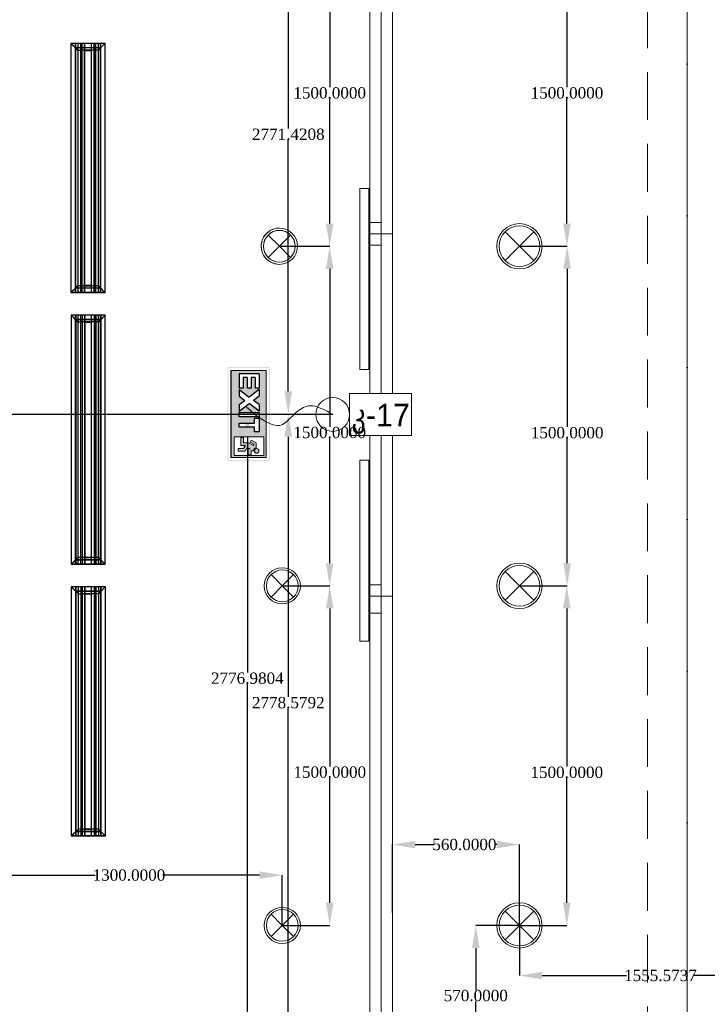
# Model space of a CAD drawing. Header units: inches. Extents: x -78787 to 29484, y -9517 to 23232.
# Tile 230 of 256: x 23384 to 26420, y 40 to 4389. Entities that reach past the tile are written whole.
import ezdxf
from ezdxf.enums import TextEntityAlignment as Align

# ---------------------------------------------------------------- set-up
doc = ezdxf.new("R2010")
doc.units = ezdxf.units.IN
doc.header["$MEASUREMENT"] = 0
doc.set_wipeout_variables(frame=1)
doc.linetypes.add('Dot & Dashed', pattern=[670.277762, 317.5, -176.388889, 0, -176.388874])
doc.linetypes.add('Hidden', pattern=[317.5, 211.666667, -105.833333])
for name, color, linetype in [('- ავარიული განათება', 7, 'Continuous'), ('- განათება', 7, 'Continuous'), ('- მექანიკური ნაწილი', 7, 'Continuous'), ('- საშტეფცელო როზეტები', 7, 'Continuous'), ('Edges', 7, 'Continuous'), ('Structural - Bearing', 7, 'Continuous'), ('Structural - Grid', 7, 'Continuous')]:
    doc.layers.add(name, color=color, linetype=linetype)
for name, color, linetype, lineweight in [('Archicad Windows_Pen_No__1', 7, 'Continuous', 13), ('New_Annotation - Text_Pen_No__20', 1, 'Continuous', 0), ('New_Archicad Doors_Pen_No__1', 7, 'Continuous', 13), ('New_Interior - Lamp_Pen_No__20', 1, 'Continuous', 0)]:
    doc.layers.add(name, color=color, linetype=linetype, lineweight=lineweight)
for name, color, linetype, lineweight, true_color in [('New_Interior - Lamp_Pen_No__77', 7, 'Continuous', 20, 0xffeb28), ('Structural - Bearing_Pen_No__102', 7, 'Continuous', 13, 0xcccccc), ('Structural - Grid_Pen_No__81', 7, 'Continuous', 20, 0x6a6a6a)]:
    doc.layers.add(name, color=color, linetype=linetype, lineweight=lineweight, true_color=true_color)
doc.styles.add('GENERATED_STYLE_2', font='txt')
doc.styles.get("Standard").update_dxf_attribs({"font": 'arial.ttf'})
doc.dimstyles.get("Standard").update_dxf_attribs({"dimtxt": 0.18, "dimasz": 0.18, "dimexe": 0.18, "dimexo": 0.0625, "dimgap": 0.09, "dimtad": 0, "dimtih": 1, "dimtoh": 1, "dimdec": 4, "dimzin": 0, "dimdsep": 46, "dimtxsty": 'Standard', "dimcen": 0.09, "dimadec": 0, "dimazin": 0, "dimtfac": 1, "dimtdec": 4, "dimtofl": 0, "dimtmove": 0, "dimatfit": 3, "dimfxl": 1, "dimtolj": 1, "dimtzin": 0, "dimarcsym": 0})

# ---------------------------------------------------------------- blocks, each defined once
blk = doc.blocks.new('Window_5')
at = {"layer": 'Archicad Windows_Pen_No__1', "color": 7, "linetype": 'Continuous', "lineweight": 13}
for p, q in [((-1012.5, 0), (1012.5, 0)), ((-1012.5, 0), (-937.5, 0)), ((-1012.5, 0), (-1012.5, -50)), ((-1012.5, 0), (-1012.5, -50)), ((-937.5, 0), (-937.5, -50)), ((-937.5, 0), (937.5, 0)), ((937.5, -50), (937.5, 0)), ((937.5, 0), (1012.5, 0)), ((1012.5, 0), (1012.5, -50)), ((1012.5, 0), (1012.5, -50)), ((-937.5, -50), (-1012.5, -50)), ((-1012.5, -50), (-1012.5, -100)), ((937.5, -50), (-937.5, -50)), ((1012.5, -50), (937.5, -50)), ((1012.5, -50), (1012.5, -100)), ((-1012.5, -100), (1012.5, -100))]:
    blk.add_line(p, q, dxfattribs=at)
blk = doc.blocks.new('Window_6')
at = {"layer": 'Archicad Windows_Pen_No__1', "color": 7, "linetype": 'Continuous', "lineweight": 13}
for p, q in [((-1012.5, 0), (1012.5, 0)), ((-1012.5, 0), (-962.5, 0)), ((-1012.5, 0), (-1012.5, -50)), ((-1012.5, 0), (-1012.5, -50)), ((-962.5, 0), (-962.5, -50)), ((-962.5, 0), (962.5, 0)), ((962.5, -50), (962.5, 0)), ((962.5, 0), (1012.5, 0)), ((1012.5, 0), (1012.5, -50)), ((1012.5, 0), (1012.5, -50)), ((-962.5, -50), (-1012.5, -50)), ((-1012.5, -50), (-1012.5, -100)), ((962.5, -50), (-962.5, -50)), ((1012.5, -50), (962.5, -50)), ((1012.5, -50), (1012.5, -100)), ((-1012.5, -100), (1012.5, -100))]:
    blk.add_line(p, q, dxfattribs=at)
blk = doc.blocks.new('Window_7')
at = {"layer": 'Archicad Windows_Pen_No__1', "color": 7, "linetype": 'Continuous', "lineweight": 13}
for p, q in [((-800, 0), (800, 0)), ((-800, 0), (-750, 0)), ((-800, 0), (-800, -50)), ((-800, 0), (-800, -50)), ((-750, 0), (-750, -50)), ((-750, 0), (750, 0)), ((750, -50), (750, 0)), ((750, 0), (800, 0)), ((800, 0), (800, -50)), ((800, 0), (800, -50)), ((-750, -50), (-800, -50)), ((-800, -50), (-800, -100)), ((750, -50), (-750, -50)), ((800, -50), (750, -50)), ((800, -50), (800, -100)), ((-800, -100), (800, -100))]:
    blk.add_line(p, q, dxfattribs=at)
blk = doc.blocks.new('Exterior Double Sliding Door')
at = {"layer": 'New_Archicad Doors_Pen_No__1', "color": 7, "linetype": 'Continuous', "lineweight": 13}
for p, q in [((-200, 45), (-1000, 45)), ((-1000, 45), (-1000, 5)), ((-200, 5), (-200, 45)), ((200, 45), (1000, 45)), ((200, 5), (200, 45)), ((1000, 45), (1000, 5)), ((-1000, 5), (-200, 5)), ((-800, 0), (-800, -100)), ((1000, 5), (200, 5)), ((800, 0), (800, -100))]:
    blk.add_line(p, q, dxfattribs=at)
blk = doc.blocks.new('Wall_9', base_point=(-409.4, 20838))
at = {"layer": 'Archicad Windows_Pen_No__1', "color": 7, "linetype": 'Continuous', "lineweight": 13, "zscale": 1000, "rotation": 90}
for name, p in [('Window_6', (-409.4, 25475.5)), ('Window_7', (-409.4, 23663)), ('Window_5', (-409.4, 21850.5))]:
    blk.add_blockref(name, p, dxfattribs=at)
at = {"layer": 'New_Archicad Doors_Pen_No__1', "color": 7, "linetype": 'Continuous', "lineweight": 13, "zscale": 1000, "rotation": 90}
blk.add_blockref('Exterior Double Sliding Door', (-409.4, 23663), dxfattribs=at)
blk = doc.blocks.new('Standard grid marker_2')
at = {"layer": 'Structural - Grid_Pen_No__81', "color": 251, "linetype": 'Continuous', "lineweight": 20, "true_color": 0x6a6a6a}
blk.add_line((1000, 0), (27734.9, 0), dxfattribs=at)
at = {"layer": 'Structural - Grid_Pen_No__81', "color": 251, "lineweight": 20, "true_color": 0x6a6a6a, "style": 'GENERATED_STYLE_2'}
for tag, p in [('AC_MarkerText_1_0', (-1.5, -46.7)), ('AC_MarkerText_1_1', (28933.4, -46.7))]:
    blk.add_attdef(tag, text='', height=100, rotation=270, dxfattribs=at).set_placement(p, align=Align.TOP_CENTER)
blk = doc.blocks.new('Beam_1', base_point=(991.2, 14663))
at = {"layer": 'Structural - Bearing_Pen_No__102', "color": 254, "linetype": 'Dot & Dashed', "lineweight": 13, "true_color": 0xcccccc}
blk.add_line((991.2, 14663), (991.2, 39096.2), dxfattribs=at)
at = {"layer": 'Structural - Bearing_Pen_No__102', "color": 254, "linetype": 'Hidden', "lineweight": 13, "true_color": 0xcccccc}
blk.add_line((816.2, 20838), (816.2, 26488), dxfattribs=at)
blk = doc.blocks.new('pirdapiti miyvanis werttili')
at = {"layer": '- საშტეფცელო როზეტები', "color": 5, "lineweight": 0}
blk.add_circle((0, 0), 74.6, dxfattribs=at)
blk.add_open_spline([(0, 0), (-20.2, -34.9), (-49.1, -90.2), (-22.6, -153.9), (36.4, -203.3), (62.8, -250.1), (10.3, -335.9), (-32.2, -380)], degree=3, dxfattribs=at)
blk = doc.blocks.new('Recessed Spot')
at = {"layer": 'New_Interior - Lamp_Pen_No__77', "color": 2, "linetype": 'Continuous', "lineweight": 20, "true_color": 0xffeb28}
for q in [(-49.5, 49.5), (49.5, 49.5), (-49.5, -49.5), (49.5, -49.5)]:
    blk.add_line((0, 0), q, dxfattribs=at)
at = {"layer": 'New_Interior - Lamp_Pen_No__77', "color": 2, "linetype": 'Continuous', "lineweight": 20, "true_color": 0xffeb28, "flags": 128}
blk.add_lwpolyline([(80, 0, 1), (-80, 0, 1)], format="xyb", close=True, dxfattribs=at)
at = {"layer": 'New_Interior - Lamp_Pen_No__77', "color": 2, "linetype": 'Continuous', "lineweight": 20, "true_color": 0xffeb28}
blk.add_circle((0, 0), 70, dxfattribs=at)
blk = doc.blocks.new('Recessed Spot_2')
at = {"layer": 'New_Interior - Lamp_Pen_No__20', "color": 1, "linetype": 'Continuous', "lineweight": 0}
for q in [(-63.6, 63.6), (63.6, 63.6), (-63.6, -63.6), (63.6, -63.6)]:
    blk.add_line((0, 0), q, dxfattribs=at)
at = {"layer": 'New_Interior - Lamp_Pen_No__20', "color": 1, "linetype": 'Continuous', "lineweight": 0, "flags": 128}
blk.add_lwpolyline([(100, 0, 1), (-100, 0, 1)], format="xyb", close=True, dxfattribs=at)
at = {"layer": 'New_Interior - Lamp_Pen_No__20', "color": 1, "linetype": 'Continuous', "lineweight": 0}
blk.add_circle((0, 0), 90, dxfattribs=at)
blk = doc.blocks.new('lineardiffplan')
blk.add_lwpolyline([(393.1, 274.9), (1492.8, 274.9), (1492.8, 124.4), (393.1, 124.4)], close=True)
at = {"layer": 'Edges'}
for p, q in [((392.8, 274.9), (392.8, 274.6)), ((393.1, 274.9), (392.8, 274.9)), ((422.8, 244.9), (392.8, 274.9)), ((392.8, 274.6), (392.9, 274.5)), ((392.9, 125.2), (392.9, 274.5)), ((412.4, 255), (392.9, 274.5)), ((393.1, 274.9), (393.2, 274.8)), ((393.2, 274.8), (412.7, 255.3)), ((1462.8, 244.9), (1492.8, 274.9)), ((1472.9, 255.3), (1492.4, 274.8)), ((1473.2, 254.9), (1492.8, 274.5)), ((1492.4, 274.8), (1492.5, 274.9)), ((1492.8, 274.9), (1492.5, 274.9)), ((1492.8, 274.5), (1492.8, 274.9)), ((1492.8, 274.5), (1492.8, 274.5)), ((1492.8, 125.4), (1492.8, 274.5)), ((1492.8, 255.3), (392.9, 255.3)), ((392.9, 254.9), (1492.8, 254.9)), ((392.9, 244.9), (1492.8, 244.9)), ((392.9, 233.2), (1492.8, 233.2)), ((392.9, 233), (1492.8, 233)), ((392.9, 226.8), (1492.8, 226.8)), ((392.9, 226.5), (1492.8, 226.5)), ((412.4, 144.7), (412.4, 255)), ((412.8, 254.6), (412.4, 255)), ((412.7, 255.3), (413.1, 254.9)), ((412.8, 145.1), (412.8, 254.6)), ((412.8, 254.6), (422.8, 244.6)), ((413.1, 254.9), (423.1, 244.9)), ((422.8, 244.6), (422.8, 244.9)), ((422.8, 244.9), (423.1, 244.9)), ((422.8, 244.6), (422.8, 244.6)), ((422.8, 244.6), (422.8, 233.2)), ((422.8, 233), (422.8, 233.2)), ((422.8, 226.8), (422.8, 233)), ((422.8, 226.5), (422.8, 226.8)), ((422.8, 214.9), (422.8, 226.5)), ((423.1, 244.9), (423.1, 244.9)), ((1472.5, 254.9), (1462.5, 244.9)), ((1462.5, 244.9), (1462.5, 244.9)), ((1462.5, 244.9), (1462.8, 244.9)), ((1462.8, 244.9), (1462.9, 244.6)), ((1462.8, 244.5), (1462.9, 244.6)), ((1462.8, 233.2), (1462.8, 244.5)), ((1462.8, 233), (1462.8, 233.2)), ((1462.8, 226.8), (1462.8, 233)), ((1462.8, 226.5), (1462.8, 226.8)), ((1462.8, 214.9), (1462.8, 226.5)), ((1462.9, 244.6), (1472.8, 254.5)), ((1472.9, 255.3), (1472.5, 254.9)), ((1472.8, 254.5), (1473.2, 254.9)), ((1472.8, 254.5), (1472.8, 145.3)), ((1473.2, 144.9), (1473.2, 254.9)), ((392.9, 214.9), (1492.8, 214.9)), ((1492.8, 214.8), (392.9, 214.8)), ((1492.8, 184.9), (392.9, 184.9)), ((422.4, 214.9), (422.3, 214.9)), ((422.4, 184.9), (422.3, 184.9)), ((422.8, 214.9), (422.4, 214.9)), ((422.8, 184.9), (422.4, 184.9)), ((422.8, 184.9), (422.8, 214.9)), ((423.2, 214.9), (422.8, 214.9)), ((423.2, 214.8), (422.8, 214.9)), ((422.8, 184.9), (423.2, 184.9)), ((422.8, 173.2), (422.8, 184.9)), ((423.2, 214.8), (423.2, 214.9)), ((423.2, 214.8), (423.2, 184.9)), ((1462.8, 214.9), (1462.4, 214.9)), ((1462.4, 214.9), (1462.4, 214.8)), ((1462.8, 214.9), (1462.4, 214.8)), ((1462.4, 184.9), (1462.4, 214.8)), ((1462.4, 184.9), (1462.8, 184.9)), ((1462.8, 214.9), (1462.8, 184.9)), ((1462.8, 214.9), (1463.2, 214.9)), ((1462.8, 173.2), (1462.8, 184.9)), ((1463.2, 184.9), (1462.8, 184.9)), ((1463.2, 214.9), (1463.3, 214.9)), ((1463.2, 184.9), (1463.3, 184.9)), ((392.8, 124.9), (422.8, 154.9)), ((392.9, 173.2), (1492.8, 173.2)), ((392.9, 173), (1492.8, 173)), ((392.9, 166.8), (1492.8, 166.8)), ((392.9, 166.5), (1492.8, 166.5)), ((392.9, 154.9), (1492.8, 154.9)), ((1492.8, 144.9), (392.9, 144.9)), ((392.9, 125.2), (412.4, 144.7)), ((392.9, 144.5), (1492.8, 144.5)), ((412.7, 144.5), (393.2, 124.9)), ((412.8, 145.1), (412.4, 144.7)), ((412.7, 144.5), (413.1, 144.9)), ((412.8, 145.1), (422.8, 155.1)), ((423.1, 154.8), (413.1, 144.9)), ((422.8, 173), (422.8, 173.2)), ((422.8, 173), (422.8, 166.8)), ((422.8, 166.5), (422.8, 166.8)), ((422.8, 155.1), (422.8, 166.5)), ((422.8, 154.9), (422.8, 155.1)), ((422.8, 155.1), (422.8, 155.1)), ((423.1, 154.8), (422.8, 154.9)), ((423.1, 154.8), (423.1, 154.9)), ((1462.5, 154.8), (1462.4, 154.9)), ((1462.8, 154.9), (1462.5, 154.8)), ((1462.5, 154.8), (1472.4, 144.9)), ((1462.8, 173), (1462.8, 173.2)), ((1462.8, 166.8), (1462.8, 173)), ((1462.8, 166.5), (1462.8, 166.8)), ((1462.8, 155.3), (1462.8, 166.5)), ((1462.9, 155.2), (1462.8, 155.3)), ((1462.9, 155.2), (1462.8, 154.9)), ((1462.8, 154.9), (1492.8, 124.9)), ((1472.8, 145.3), (1462.9, 155.2)), ((1472.4, 144.9), (1472.8, 144.5)), ((1473.2, 144.9), (1472.8, 145.3)), ((1472.8, 144.5), (1492.4, 124.9)), ((1473.2, 144.9), (1492.8, 125.4)), ((392.9, 125.2), (392.8, 125.1)), ((392.8, 125.1), (392.8, 124.9)), ((392.8, 124.9), (393.1, 124.9)), ((393.2, 124.9), (393.1, 124.9)), ((1492.4, 124.9), (1492.8, 124.9)), ((1492.4, 124.9), (1492.4, 124.9)), ((1492.8, 125.3), (1492.8, 125.4)), ((1492.8, 124.9), (1492.8, 125.3))]:
    blk.add_line(p, q, dxfattribs=at)
blk = doc.blocks.new('*D761')
at = {"layer": '- განათება', "color": 0, "lineweight": -2, "transparency": 16777216}
for p, q in [((23243.2, 388.4), (23243.2, 610.7)), ((23343.2, 610.5), (23716.7, 610.5)), ((24443.2, 610.5), (24016, 610.5)), ((24543.2, 388.4), (24543.2, 610.7))]:
    blk.add_line(p, q, dxfattribs=at)
at = {"layer": '- განათება', "color": 0, "transparency": 16777216}
for points in [[(23343.2, 627.2), (23343.2, 593.8), (23243.2, 610.5)], [(24443.2, 627.2), (24443.2, 593.8), (24543.2, 610.5)]]:
    blk.add_solid(points, dxfattribs=at)
at = {"layer": 'Defpoints', "color": 0, "transparency": 16777216}
for p in [(24543.2, 610.5), (23243.2, 388.4), (24543.2, 388.4)]:
    blk.add_point(p, dxfattribs=at)
at = {"layer": '- განათება', "color": 0, "transparency": 16777216, "insert": (23866.4, 610.5), "char_height": 50, "attachment_point": 5}
blk.add_mtext('\\A1;{\\fSylfaen|b0|i0|c0|p18;1300.0000}', dxfattribs=at)
blk = doc.blocks.new('*D762')
at = {"layer": '- განათება', "color": 0, "lineweight": -2, "transparency": 16777216}
for p, q in [((24543.3, 1888.4), (24753, 1888.4)), ((24752.9, 1788.4), (24752.9, 1090.9)), ((24752.9, 488.4), (24752.9, 1039.6)), ((24543.3, 388.4), (24753, 388.4))]:
    blk.add_line(p, q, dxfattribs=at)
at = {"layer": '- განათება', "color": 0, "transparency": 16777216}
for points in [[(24736.2, 1788.4), (24769.5, 1788.4), (24752.9, 1888.4)], [(24736.2, 488.4), (24769.5, 488.4), (24752.9, 388.4)]]:
    blk.add_solid(points, dxfattribs=at)
at = {"layer": 'Defpoints', "color": 0, "transparency": 16777216}
for p in [(24543.2, 1888.4), (24543.2, 388.4), (24752.9, 388.4)]:
    blk.add_point(p, dxfattribs=at)
at = {"layer": '- განათება', "color": 0, "transparency": 16777216, "insert": (24752.9, 1065.2), "char_height": 50, "attachment_point": 5}
blk.add_mtext('\\A1;{\\fSylfaen|b0|i0|c0|p18;1500.0000}', dxfattribs=at)
blk = doc.blocks.new('*D764')
at = {"layer": '- განათება', "color": 0, "lineweight": -2, "transparency": 16777216}
for p, q in [((24543.3, 3388.4), (24752.9, 3388.4)), ((24752.7, 3288.4), (24752.7, 2590.8)), ((24752.7, 1988.4), (24752.7, 2539.5)), ((24543.3, 1888.4), (24752.9, 1888.4))]:
    blk.add_line(p, q, dxfattribs=at)
at = {"layer": '- განათება', "color": 0, "transparency": 16777216}
for points in [[(24736, 3288.4), (24769.3, 3288.4), (24752.7, 3388.4)], [(24736, 1988.4), (24769.3, 1988.4), (24752.7, 1888.4)]]:
    blk.add_solid(points, dxfattribs=at)
at = {"layer": 'Defpoints', "color": 0, "transparency": 16777216}
for p in [(24543.2, 3388.4), (24543.2, 1888.4), (24752.7, 1888.4)]:
    blk.add_point(p, dxfattribs=at)
at = {"layer": '- განათება', "color": 0, "transparency": 16777216, "insert": (24752.7, 2565.2), "char_height": 50, "attachment_point": 5}
blk.add_mtext('\\A1;{\\fSylfaen|b0|i0|c0|p18;1500.0000}', dxfattribs=at)
blk = doc.blocks.new('*D765')
at = {"layer": '- განათება', "color": 0, "lineweight": -2, "transparency": 16777216}
for p, q in [((24530.4, 4888.3), (24752.7, 4888.3)), ((24752.5, 4788.3), (24752.5, 4090.8)), ((24752.5, 3488.3), (24752.5, 4039.5)), ((24530.4, 3388.3), (24752.7, 3388.3))]:
    blk.add_line(p, q, dxfattribs=at)
at = {"layer": '- განათება', "color": 0, "transparency": 16777216}
for points in [[(24735.8, 4788.3), (24769.2, 4788.3), (24752.5, 4888.3)], [(24735.8, 3488.3), (24769.2, 3488.3), (24752.5, 3388.3)]]:
    blk.add_solid(points, dxfattribs=at)
at = {"layer": 'Defpoints', "color": 0, "transparency": 16777216}
for p in [(24530.4, 4888.3), (24530.4, 3388.3), (24752.5, 3388.3)]:
    blk.add_point(p, dxfattribs=at)
at = {"layer": '- განათება', "color": 0, "transparency": 16777216, "insert": (24752.5, 4065.2), "char_height": 50, "attachment_point": 5}
blk.add_mtext('\\A1;{\\fSylfaen|b0|i0|c0|p18;1500.0000}', dxfattribs=at)
blk = doc.blocks.new('*D768')
at = {"layer": '- განათება', "color": 0, "lineweight": -2, "transparency": 16777216}
for p, q in [((25590.4, 388.3), (25590.4, 166.9)), ((27145.9, 388.3), (27145.9, 166.9)), ((25690.4, 167.1), (26063, 167.1)), ((27045.9, 167.1), (26362.2, 167.1))]:
    blk.add_line(p, q, dxfattribs=at)
at = {"layer": '- განათება', "color": 0, "transparency": 16777216}
for points in [[(25690.4, 183.8), (25690.4, 150.4), (25590.4, 167.1)], [(27045.9, 183.8), (27045.9, 150.4), (27145.9, 167.1)]]:
    blk.add_solid(points, dxfattribs=at)
at = {"layer": 'Defpoints', "color": 0, "transparency": 16777216}
for p in [(25590.4, 388.4), (27145.9, 388.4), (27145.9, 167.1)]:
    blk.add_point(p, dxfattribs=at)
at = {"layer": '- განათება', "color": 0, "transparency": 16777216, "insert": (26212.6, 167.1), "char_height": 50, "attachment_point": 5}
blk.add_mtext('\\A1;{\\fSylfaen|b0|i0|c0|p18;1555.5737}', dxfattribs=at)
blk = doc.blocks.new('*D1093')
at = {"layer": '- განათება', "color": 0, "lineweight": -2, "transparency": 16777216}
for p, q in [((25590.3, 388.4), (25397.3, 388.4)), ((25397.5, 288.4), (25397.5, 104.1)), ((25397.5, -81.6), (25397.5, 52.8)), ((25523.7, -181.6), (25397.3, -181.6))]:
    blk.add_line(p, q, dxfattribs=at)
at = {"layer": '- განათება', "color": 0, "transparency": 16777216}
for points in [[(25380.8, 288.4), (25414.2, 288.4), (25397.5, 388.4)], [(25380.8, -81.6), (25414.2, -81.6), (25397.5, -181.6)]]:
    blk.add_solid(points, dxfattribs=at)
at = {"layer": 'Defpoints', "color": 0, "transparency": 16777216}
for p in [(25397.5, 388.4), (25590.4, 388.4), (25523.8, -181.6)]:
    blk.add_point(p, dxfattribs=at)
at = {"layer": '- განათება', "color": 0, "transparency": 16777216, "insert": (25397.5, 78.4), "char_height": 50, "attachment_point": 5}
blk.add_mtext('\\A1;{\\fSylfaen|b0|i0|c0|p18;570.0000}', dxfattribs=at)
blk = doc.blocks.new('*D1094')
at = {"layer": '- განათება', "color": 0, "lineweight": -2, "transparency": 16777216}
for p, q in [((25030.4, 446.1), (25030.4, 745.7)), ((25130.4, 745.5), (25213.1, 745.5)), ((25490.4, 745.5), (25481.5, 745.5)), ((25590.4, 388.4), (25590.4, 745.7))]:
    blk.add_line(p, q, dxfattribs=at)
at = {"layer": '- განათება', "color": 0, "transparency": 16777216}
for points in [[(25130.4, 762.2), (25130.4, 728.8), (25030.4, 745.5)], [(25490.4, 762.2), (25490.4, 728.8), (25590.4, 745.5)]]:
    blk.add_solid(points, dxfattribs=at)
at = {"layer": 'Defpoints', "color": 0, "transparency": 16777216}
for p in [(25590.4, 745.5), (25030.4, 446), (25590.4, 388.4)]:
    blk.add_point(p, dxfattribs=at)
at = {"layer": '- განათება', "color": 0, "transparency": 16777216, "insert": (25347.3, 745.5), "char_height": 50, "attachment_point": 5}
blk.add_mtext('\\A1;{\\fSylfaen|b0|i0|c0|p18;560.0000}', dxfattribs=at)
blk = doc.blocks.new('*D1095')
at = {"layer": '- განათება', "color": 0, "lineweight": -2, "transparency": 16777216}
for p, q in [((25590.4, 1888.4), (25799.3, 1888.4)), ((25799.1, 1788.4), (25799.1, 1090)), ((25799.1, 488.4), (25799.1, 1038.7)), ((25590.4, 388.4), (25799.3, 388.4))]:
    blk.add_line(p, q, dxfattribs=at)
at = {"layer": '- განათება', "color": 0, "transparency": 16777216}
for points in [[(25782.4, 1788.4), (25815.8, 1788.4), (25799.1, 1888.4)], [(25782.4, 488.4), (25815.8, 488.4), (25799.1, 388.4)]]:
    blk.add_solid(points, dxfattribs=at)
at = {"layer": 'Defpoints', "color": 0, "transparency": 16777216}
for p in [(25590.4, 1888.4), (25590.4, 388.4), (25799.1, 388.4)]:
    blk.add_point(p, dxfattribs=at)
at = {"layer": '- განათება', "color": 0, "transparency": 16777216, "insert": (25799.1, 1064.3), "char_height": 50, "attachment_point": 5}
blk.add_mtext('\\A1;{\\fSylfaen|b0|i0|c0|p18;1500.0000}', dxfattribs=at)
blk = doc.blocks.new('*D1096')
at = {"layer": '- განათება', "color": 0, "lineweight": -2, "transparency": 16777216}
for p, q in [((25590.4, 3388.4), (25801.1, 3388.4)), ((25800.9, 3288.4), (25800.9, 2590)), ((25800.9, 1988.4), (25800.9, 2538.7)), ((25590.4, 1888.4), (25801.1, 1888.4))]:
    blk.add_line(p, q, dxfattribs=at)
at = {"layer": '- განათება', "color": 0, "transparency": 16777216}
for points in [[(25784.2, 3288.4), (25817.5, 3288.4), (25800.9, 3388.4)], [(25784.2, 1988.4), (25817.5, 1988.4), (25800.9, 1888.4)]]:
    blk.add_solid(points, dxfattribs=at)
at = {"layer": 'Defpoints', "color": 0, "transparency": 16777216}
for p in [(25590.4, 3388.4), (25590.4, 1888.4), (25800.9, 1888.4)]:
    blk.add_point(p, dxfattribs=at)
at = {"layer": '- განათება', "color": 0, "transparency": 16777216, "insert": (25800.9, 2564.3), "char_height": 50, "attachment_point": 5}
blk.add_mtext('\\A1;{\\fSylfaen|b0|i0|c0|p18;1500.0000}', dxfattribs=at)
blk = doc.blocks.new('*D1097')
at = {"layer": '- განათება', "color": 0, "lineweight": -2, "transparency": 16777216}
for p, q in [((25590.4, 4888.4), (25800.2, 4888.4)), ((25800, 4788.4), (25800, 4090.9)), ((25800, 3488.4), (25800, 4039.6)), ((25590.4, 3388.4), (25800.2, 3388.4))]:
    blk.add_line(p, q, dxfattribs=at)
at = {"layer": '- განათება', "color": 0, "transparency": 16777216}
for points in [[(25783.3, 4788.4), (25816.7, 4788.4), (25800, 4888.4)], [(25783.3, 3488.4), (25816.7, 3488.4), (25800, 3388.4)]]:
    blk.add_solid(points, dxfattribs=at)
at = {"layer": 'Defpoints', "color": 0, "transparency": 16777216}
for p in [(25590.4, 4888.4), (25590.4, 3388.4), (25800, 3388.4)]:
    blk.add_point(p, dxfattribs=at)
at = {"layer": '- განათება', "color": 0, "transparency": 16777216, "insert": (25800, 4065.2), "char_height": 50, "attachment_point": 5}
blk.add_mtext('\\A1;{\\fSylfaen|b0|i0|c0|p18;1500.0000}', dxfattribs=at)
blk = doc.blocks.new('*D1240')
at = {"layer": '- საშტეფცელო როზეტები', "color": 0, "lineweight": -2, "transparency": 16777216}
for p, q in [((24765.9, 2645.3), (24388.9, 2645.3)), ((24389.1, 2545.3), (24389.1, 1505.7)), ((24389.1, -31.6), (24389.1, 1454.3)), ((24764.6, -131.6), (24388.9, -131.6))]:
    blk.add_line(p, q, dxfattribs=at)
at = {"layer": '- საშტეფცელო როზეტები', "color": 0, "transparency": 16777216}
for points in [[(24372.4, 2545.3), (24405.8, 2545.3), (24389.1, 2645.3)], [(24372.4, -31.6), (24405.8, -31.6), (24389.1, -131.6)]]:
    blk.add_solid(points, dxfattribs=at)
at = {"layer": 'Defpoints', "color": 0, "transparency": 16777216}
for p in [(24389.1, 2645.3), (24765.9, 2645.3), (24764.6, -131.6)]:
    blk.add_point(p, dxfattribs=at)
at = {"layer": '- საშტეფცელო როზეტები', "color": 0, "transparency": 16777216, "insert": (24389.1, 1480), "char_height": 50, "attachment_point": 5}
blk.add_mtext('\\A1;{\\fSylfaen|b0|i0|c0|p18;2776.9804}', dxfattribs=at)
blk = doc.blocks.new('AVARIULI GANATEBA')
at = {"layer": '- განათება', "color": 3, "linetype": 'Continuous', "lineweight": 20}
for q in [(-49.5, 49.5), (49.5, 49.5), (-49.5, -49.5), (49.5, -49.5)]:
    blk.add_line((0, 0), q, dxfattribs=at)
for major_axis, start_param, end_param in [((56.6, 56.6), 0.785398, 3.926991), ((-49.5, 49.5), 2.356194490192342, 8.639379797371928), ((56.6, 56.6), 3.926991, 7.068583)]:
    blk.add_ellipse((0, 0), major_axis=major_axis, ratio=1, start_param=start_param, end_param=end_param, dxfattribs=at)
blk = doc.blocks.new('საევაკუაციო მანიშნებელი გასასვლელი')
at = {"linetype": 'Continuous', "lineweight": 35}
h = blk.add_hatch(color=7, dxfattribs=at)
h.paths.add_polyline_path([(9307, 3801), (10271, 3801), (10271, 4232), (9307, 4232)])
h.paths.add_polyline_path([(10265, 3808), (9314, 3808), (9314, 4226), (10265, 4226)], flags=0)
h = blk.add_hatch(color=3)
h.dxf.hatch_style = 1
h.paths.add_polyline_path([(9341, 4198), (9341, 3834), (10237, 3834), (10237, 4198)])
h.paths.add_polyline_path([(9692, 4124), (9759, 4124), (9681, 4022), (9759, 3920), (9692, 3920), (9648, 3978), (9604, 3920), (9536, 3920), (9614, 4022), (9536, 4124), (9604, 4124), (9648, 4066)], flags=16)
h.paths.add_polyline_path([(9774, 4124), (9817, 4124), (9817, 3920), (9774, 3920)], flags=16)
h.paths.add_polyline_path([(9522, 4124), (9522, 4083), (9412, 4083), (9412, 4042), (9522, 4042), (9522, 4002), (9412, 4002), (9412, 3961), (9522, 3961), (9522, 3920), (9374, 3920), (9374, 4124)], flags=16)
h.paths.add_polyline_path([(9832, 4124), (9972, 4124), (9972, 4079), (9923, 4079), (9923, 3920), (9881, 3920), (9881, 4079), (9832, 4079)], flags=16)
h.paths.add_polyline_path([(10023, 4174), (10215, 4174), (10215, 3867), (10023, 3867)], flags=16)
h.paths.add_polyline_path([(10057, 4045), (10085, 4094), (10138, 4094, 0.505536), (10169, 4072), (10169, 4043), (10210, 4043), (10210, 4014), (10148, 4014), (10148, 4034), (10133, 4003), (10171, 3980), (10171, 3909), (10143, 3909), (10143, 3964), (10113, 3985), (10113, 3938), (10030, 3938), (10030, 3965), (10085, 3965), (10085, 4015), (10113, 4068), (10100, 4072), (10079, 4032)], flags=0)
h.paths.add_polyline_path([(10144, 4100, -1), (10192, 4100, -1)], flags=0)
h = blk.add_hatch(color=3)
h.dxf.hatch_style = 1
h.paths.add_polyline_path([(10148, 4034), (10148, 4014), (10210, 4014), (10210, 4043), (10169, 4043), (10169, 4072, -0.505536), (10138, 4094), (10085, 4094), (10057, 4045), (10079, 4032), (10100, 4072), (10113, 4068), (10085, 4015), (10085, 3965), (10030, 3965), (10030, 3938), (10113, 3938), (10113, 3985), (10143, 3964), (10143, 3909), (10171, 3909), (10171, 3980), (10133, 4003)])
h.paths.add_polyline_path([(10192, 4100, 1), (10144, 4100, 1)])
at = {"color": 7, "linetype": 'Continuous', "lineweight": 13}
for p, q in [((10237, 4198), (9341, 4198)), ((9341, 4198), (9341, 3834)), ((10215, 4174), (10023, 4174)), ((10023, 4174), (10023, 3867)), ((10215, 3867), (10215, 4174)), ((10237, 3834), (10237, 4198)), ((10085, 4094), (10057, 4045)), ((10079, 4032), (10100, 4072)), ((10138, 4094), (10085, 4094)), ((10113, 4068), (10085, 4015)), ((10100, 4072), (10113, 4068)), ((10169, 4043), (10169, 4072)), ((10085, 3965), (10030, 3965)), ((10030, 3965), (10030, 3938)), ((10057, 4045), (10079, 4032)), ((10085, 4015), (10085, 3965)), ((10113, 3938), (10113, 3985)), ((10113, 3985), (10143, 3964)), ((10133, 4003), (10148, 4034)), ((10171, 3980), (10133, 4003)), ((10143, 3964), (10143, 3909)), ((10148, 4034), (10148, 4014)), ((10148, 4014), (10210, 4014)), ((10210, 4043), (10169, 4043)), ((10171, 3909), (10171, 3980)), ((10210, 4014), (10210, 4043)), ((10023, 3867), (10215, 3867)), ((10030, 3938), (10113, 3938)), ((10143, 3909), (10171, 3909))]:
    blk.add_line(p, q, dxfattribs=at)
at = {"color": 7}
for p, q in [((9374, 4124), (9374, 3920)), ((9374, 4124), (9522, 4124)), ((9412, 4083), (9522, 4083)), ((9412, 4083), (9412, 4042)), ((9522, 4124), (9522, 4083)), ((9536, 4124), (9604, 4124)), ((9536, 4124), (9614, 4022)), ((9604, 4124), (9648, 4066)), ((9692, 4124), (9648, 4066)), ((9759, 4124), (9681, 4022)), ((9692, 4124), (9759, 4124)), ((9774, 4124), (9817, 4124)), ((9774, 3920), (9774, 4124)), ((9817, 4124), (9817, 3920)), ((9832, 4079), (9832, 4124)), ((9832, 4124), (9972, 4124)), ((9881, 4079), (9832, 4079)), ((9881, 3920), (9881, 4079)), ((9972, 4079), (9923, 4079)), ((9923, 4079), (9923, 3920)), ((9972, 4124), (9972, 4079)), ((9412, 4042), (9522, 4042)), ((9412, 4002), (9522, 4002)), ((9412, 4002), (9412, 3961)), ((9412, 3961), (9522, 3961)), ((9522, 4042), (9522, 4002)), ((9522, 3961), (9522, 3920)), ((9536, 3920), (9614, 4022)), ((9604, 3920), (9648, 3978)), ((9692, 3920), (9648, 3978)), ((9759, 3920), (9681, 4022)), ((9374, 3920), (9522, 3920)), ((9536, 3920), (9604, 3920)), ((9692, 3920), (9759, 3920)), ((9817, 3920), (9774, 3920)), ((9923, 3920), (9881, 3920)), ((9341, 3834), (10237, 3834))]:
    blk.add_line(p, q, dxfattribs=at)
at = {"color": 7, "linetype": 'Continuous', "lineweight": 13}
for centre, start, end in [((10162, 4094), 181.7955, 289.0684), ((10168, 4100), 360, 180), ((10168, 4100), 180, 0)]:
    blk.add_arc(centre, 23.8, start, end, dxfattribs=at)
blk = doc.blocks.new('*D1355')
at = {"layer": '- ავარიული განათება', "color": 0, "lineweight": -2, "transparency": 16777216}
for p, q in [((24886.9, 5418.4), (24569.6, 5418.4)), ((24569.8, 5318.4), (24569.8, 3908)), ((24569.8, 2746.9), (24569.8, 3856.7)), ((24314.2, 2646.9), (24569.9, 2646.9))]:
    blk.add_line(p, q, dxfattribs=at)
at = {"layer": '- ავარიული განათება', "color": 0, "transparency": 16777216}
for points in [[(24553.1, 5318.4), (24586.4, 5318.4), (24569.8, 5418.4)], [(24553.1, 2746.9), (24586.4, 2746.9), (24569.8, 2646.9)]]:
    blk.add_solid(points, dxfattribs=at)
at = {"layer": 'Defpoints', "color": 0, "transparency": 16777216}
for p in [(24887, 5418.4), (24314.1, 2646.9), (24569.8, 2646.9)]:
    blk.add_point(p, dxfattribs=at)
at = {"layer": '- ავარიული განათება', "color": 0, "transparency": 16777216, "insert": (24569.8, 3882.3), "char_height": 50, "attachment_point": 5}
blk.add_mtext('\\A1;{\\fSylfaen|b0|i0|c0|p18;2771.4208}', dxfattribs=at)
blk = doc.blocks.new('*D1356')
at = {"layer": '- ავარიული განათება', "color": 0, "lineweight": -2, "transparency": 16777216}
for p, q in [((24314.2, 2646.9), (24569.9, 2646.9)), ((24569.8, 2546.9), (24569.8, 1397.7)), ((24569.8, -31.6), (24569.8, 1346.4)), ((24693.6, -131.6), (24569.6, -131.6))]:
    blk.add_line(p, q, dxfattribs=at)
at = {"layer": '- ავარიული განათება', "color": 0, "transparency": 16777216}
for points in [[(24553.1, 2546.9), (24586.4, 2546.9), (24569.8, 2646.9)], [(24553.1, -31.6), (24586.4, -31.6), (24569.8, -131.6)]]:
    blk.add_solid(points, dxfattribs=at)
at = {"layer": 'Defpoints', "color": 0, "transparency": 16777216}
for p in [(24314.1, 2646.9), (24569.8, -131.6), (24693.6, -131.6)]:
    blk.add_point(p, dxfattribs=at)
at = {"layer": '- ავარიული განათება', "color": 0, "transparency": 16777216, "insert": (24569.8, 1372.1), "char_height": 50, "attachment_point": 5}
blk.add_mtext('\\A1;{\\fSylfaen|b0|i0|c0|p18;2778.5792}', dxfattribs=at)

msp = doc.modelspace()

# ---------------------------------------------------------------- linework, layer by layer
at = {"layer": '- ავარიული განათება', "color": 3}
msp.add_lwpolyline([(19881.5, 2646.93437), (24314.10554, 2646.93437)], dxfattribs=at)

# ---------------------------------------------------------------- block references
at = {"layer": '- ავარიული განათება', "color": 5, "xscale": 0.4291533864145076, "yscale": 0.4291533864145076, "zscale": 0.4291533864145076, "rotation": 270}
msp.add_blockref('საევაკუაციო მანიშნებელი გასასვლელი', (22670.73741, 6847.98536), dxfattribs=at)
at = {"layer": '- განათება', "color": 1, "linetype": 'Continuous', "lineweight": 0, "zscale": 1000, "rotation": 270}
for p in [(25590.35778, 3388.35514), (25590.35778, 1888.35514), (25590.35778, 388.35514)]:
    msp.add_blockref('Recessed Spot_2', p, dxfattribs=at)
at = {"layer": '- განათება', "color": 1}
msp.add_blockref('AVARIULI GANATEBA', (24530.35778, 3388.29991), dxfattribs=at)
at = {"layer": '- განათება', "color": 2, "linetype": 'Continuous', "lineweight": 20, "true_color": 0xffeb28, "zscale": 1000}
for p in [(24530.35778, 3388.29991), (24543.22966, 1888.35514), (24543.22966, 388.35514)]:
    msp.add_blockref('Recessed Spot', p, dxfattribs=at)
at = {"layer": '- მექანიკური ნაწილი', "xscale": -1, "rotation": 90}
for p in [(23885.25532, 4676.64871), (23886.08106, 3476.61499), (23886.58589, 2276.5432)]:
    msp.add_blockref('lineardiffplan', p, dxfattribs=at)
at = {"layer": 'Structural - Bearing', "color": 254, "lineweight": 13, "true_color": 0xcccccc}
msp.add_blockref('Beam_1', (26330.93152, -6356.64486), dxfattribs=at)
at = {"layer": 'Structural - Bearing', "color": 7, "lineweight": 35}
msp.add_blockref('Wall_9', (24930.35778, -181.64486), dxfattribs=at)
at = {"layer": 'Structural - Grid', "color": 8, "linetype": 'Continuous', "lineweight": 15, "zscale": 1000, "rotation": 90}
msp.add_blockref('Standard grid marker_2', (26330.93152, -9316.57065), dxfattribs=at)

# ---------------------------------------------------------------- dimensions: what is measured, and where the dimension line sits
at = {"layer": '- ავარიული განათება', "color": 1}
dim = msp.add_linear_dim(base=(24569.762, -131.64486), p1=(24314.10554, 2646.93437), p2=(24693.63758, -131.64486), angle=270, text='{\\fSylfaen|b0|i0|c0|p18;<>}', dimstyle='Standard', override={"dimtxt": 50, "dimasz": 100}, dxfattribs=at)
dim.commit()
dim.dimension.update_dxf_attribs({"geometry": '*D1356', "text_midpoint": (24569.762, 1372.06283), "dimtype": 160})
at = {"layer": '- განათება', "color": 1}
for base, p1, p2, angle, picture, middle in [((24752.50264, 3388.29991), (24530.35778, 4888.29991), (24530.35778, 3388.29991), 270, '*D765', (24752.50264, 4065.15955)), ((25799.99077, 3388.35514), (25590.35778, 4888.35514), (25590.35778, 3388.35514), 270, '*D1097', (25799.99077, 4065.21478)), ((25800.87153, 1888.35514), (25590.35778, 3388.35514), (25590.35778, 1888.35514), 270, '*D1096', (25800.87153, 2564.33401)), ((24752.86264, 388.35514), (24543.22966, 1888.35514), (24543.22966, 388.35514), 270, '*D762', (24752.86264, 1065.21478)), ((25799.11, 388.35514), (25590.35778, 1888.35514), (25590.35778, 388.35514), 270, '*D1095', (25799.11, 1064.33401)), ((25397.5, 388.35514), (25523.75478, -181.64486), (25590.35778, 388.35514), 90, '*D1093', (25397.5, 78.42362))]:
    dim = msp.add_linear_dim(base=base, p1=p1, p2=p2, angle=angle, text='{\\fSylfaen|b0|i0|c0|p18;<>}', dimstyle='Standard', override={"dimtxt": 50, "dimasz": 100}, dxfattribs=at)
    dim.commit()
    dim.dimension.update_dxf_attribs({"geometry": picture, "text_midpoint": middle, "dimtype": 160})
for base, p1, p2, picture, middle in [((25590.35778, 745.5), (25030.35778, 446), (25590.35778, 388.35514), '*D1094', (25347.34108, 745.5)), ((24543.22963, 610.5), (23243.22966, 388.35514), (24543.22963, 388.35514), '*D761', (23866.36999, 610.5)), ((27145.93152, 167.09104), (25590.35778, 388.35514), (27145.93152, 388.35514), '*D768', (26212.61734, 167.09104))]:
    dim = msp.add_linear_dim(base=base, p1=p1, p2=p2, text='{\\fSylfaen|b0|i0|c0|p18;<>}', dimstyle='Standard', override={"dimtxt": 50, "dimasz": 100}, dxfattribs=at)
    dim.commit()
    dim.dimension.update_dxf_attribs({"geometry": picture, "text_midpoint": middle, "dimtype": 160})
at = {"layer": '- საშტეფცელო როზეტები', "color": 1}
dim = msp.add_linear_dim(base=(24389.10461, 2645.33556), p1=(24764.63302, -131.64486), p2=(24765.91377, 2645.33556), angle=90, text='{\\fSylfaen|b0|i0|c0|p18;<>}', dimstyle='Standard', override={"dimtxt": 50, "dimasz": 100}, dxfattribs=at)
dim.commit()
dim.dimension.update_dxf_attribs({"geometry": '*D1240', "text_midpoint": (24389.10461, 1480.02663), "dimtype": 160})

# ---------------------------------------------------------------- next in the draw order: wipeouts: each hides what was drawn before it
at = {"color": 1, "linetype": 'Continuous', "lineweight": 0, "ltscale": 118249.832995}
msp.add_wipeout([(24840.54281, 2552.91123), (25114.28894, 2552.91123), (25114.28894, 2737.75988), (24840.54281, 2737.75988)], dxfattribs=at).dxf.layer = 'New_Annotation - Text_Pen_No__20'

# ---------------------------------------------------------------- next in the draw order: linework, layer by layer
at = {"layer": 'New_Annotation - Text_Pen_No__20', "color": 1, "linetype": 'Continuous', "lineweight": 0, "flags": 128}
msp.add_lwpolyline([(24840.54281, 2552.91123), (25114.28894, 2552.91123), (25114.28894, 2737.75988), (24840.54281, 2737.75988), (24840.54281, 2552.91123)], close=True, dxfattribs=at)

# ---------------------------------------------------------------- next in the draw order: block references
at = {"layer": '- საშტეფცელო როზეტები', "rotation": 270}
msp.add_blockref('pirdapiti miyvanis werttili', (24765.91377, 2645.33556), dxfattribs=at)

# ---------------------------------------------------------------- next in the draw order: texts
at = {"layer": 'New_Annotation - Text_Pen_No__20', "color": 1, "linetype": 'Continuous', "lineweight": 0, "insert": (24977.41587, 2692.25686), "char_height": 100, "attachment_point": 2, "style": 'GENERATED_STYLE_2'}
msp.add_mtext('\\A1;{\\pqc;\\fBOG 2018|b0|i0|c0|p0;\\W1.000000;კ-\\fBOG 2018|b0|i0|c0|p0;\\W1.000000;17}', dxfattribs=at)

# ---------------------------------------------------------------- next in the draw order: dimensions: what is measured, and where the dimension line sits
at = {"layer": '- ავარიული განათება', "color": 1}
dim = msp.add_linear_dim(base=(24569.762, 2646.93437), p1=(24887, 5418.35514), p2=(24314.10554, 2646.93437), angle=270, text='{\\fSylfaen|b0|i0|c0|p18;<>}', dimstyle='Standard', override={"dimtxt": 50, "dimasz": 100}, dxfattribs=at)
dim.commit()
dim.dimension.update_dxf_attribs({"geometry": '*D1355', "text_midpoint": (24569.762, 3882.31631), "dimtype": 160})
at = {"layer": '- განათება', "color": 1}
dim = msp.add_linear_dim(base=(24752.68264, 1888.35514), p1=(24543.22966, 3388.35514), p2=(24543.22966, 1888.35514), angle=270, text='{\\fSylfaen|b0|i0|c0|p18;<>}', dimstyle='Standard', override={"dimtxt": 50, "dimasz": 100}, dxfattribs=at)
dim.commit()
dim.dimension.update_dxf_attribs({"geometry": '*D764', "text_midpoint": (24752.68264, 2565.15955), "dimtype": 160})

doc.saveas('drawing.dxf')
